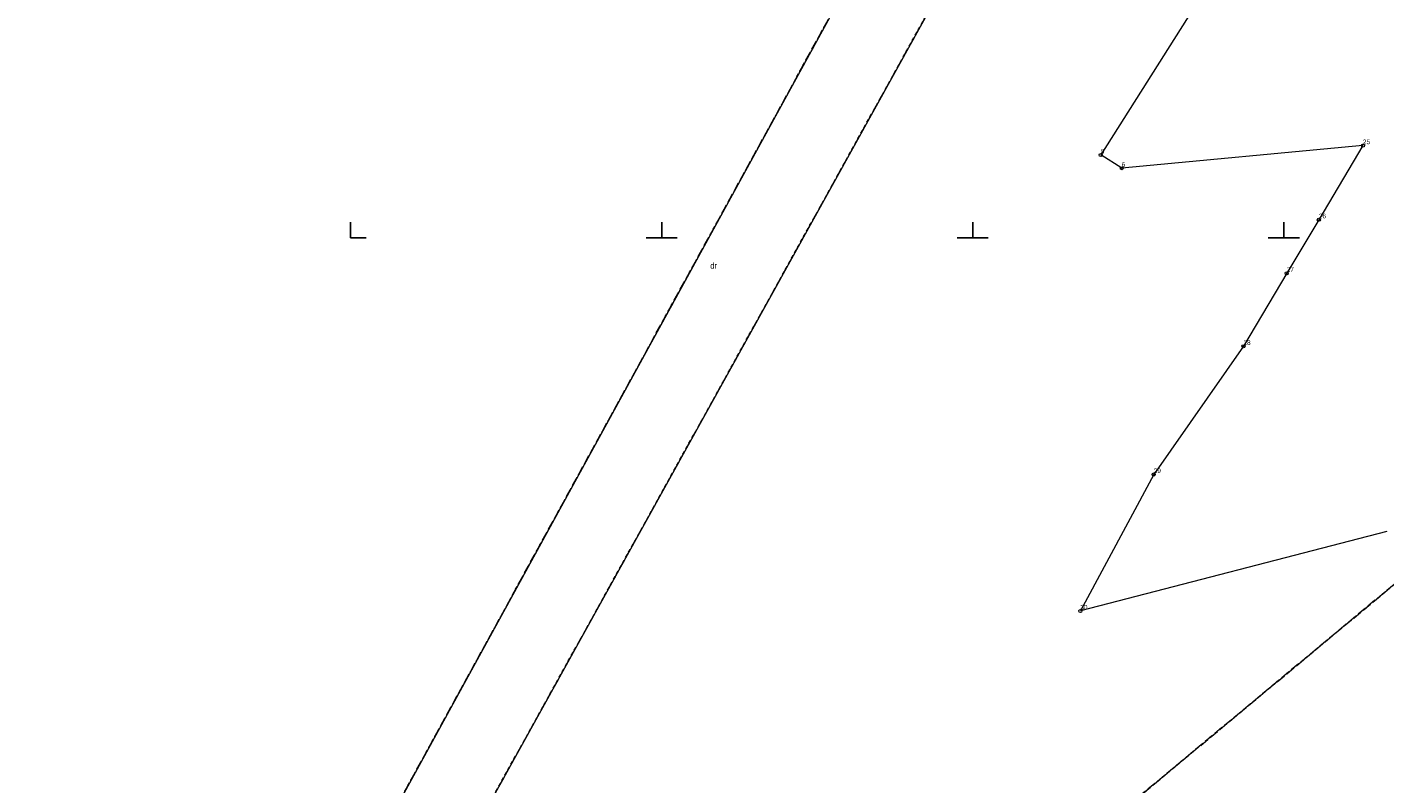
# Model space of a CAD drawing. Header units: metres. Extents: x 5590113 to 5596324, y 5910954 to 5916249.
# Tile 112 of 256: x 5592348 to 5592566, y 5913662 to 5913784. Entities that reach past the tile are written whole.
import ezdxf
from ezdxf.enums import TextEntityAlignment as Align

# ---------------------------------------------------------------- set-up
doc = ezdxf.new("R2010")
doc.units = ezdxf.units.M
for name, pattern in [('219-500', [0]), ('egkk-500', [2, 1.5, -0.5]), ('egug-500', [1, 0.5, -0.5])]:
    doc.linetypes.add(name, pattern=pattern)
doc.layers.get('0').update_dxf_attribs({"color": 2, "lineweight": 5})
doc.styles.get("Standard").update_dxf_attribs({"font": 'Working1250', "width": 0.75})

# ---------------------------------------------------------------- blocks, each defined once
blk = doc.blocks.new('202')
at = {"color": 0, "linetype": 'Continuous', "lineweight": 0}
blk.add_circle((0, 0), 0.25, dxfattribs=at)
blk = doc.blocks.new('RAMKA500K')
at = {"color": 0}
for p, q in [((0, 0), (0, 2.5)), ((50, 0), (50, 2.5)), ((100, 0), (100, 2.5)), ((150, 0), (150, 2.5)), ((0, 0), (2.5, 0)), ((47.5, 0), (52.5, 0)), ((97.5, 0), (102.5, 0)), ((147.5, 0), (152.5, 0))]:
    blk.add_line(p, q, dxfattribs=at)

msp = doc.modelspace()

# ---------------------------------------------------------------- linework, layer by layer
at = {"layer": '217-kontur klasyfikacyjny', "color": 92, "linetype": 'egkk-500', "lineweight": 18, "flags": 128}
for points in [[(5592510.87, 5913818.84), (5592380.19, 5913583.16)], [(5592340.41, 5913536.58), (5592484.85, 5913799.79)], [(5592484.36, 5913624.93), (5592595.4, 5913717.31)], [(5592595.4, 5913717.31), (5592484.36, 5913624.93)]]:
    msp.add_lwpolyline(points, dxfattribs=at)
at = {"layer": '218-kontur użytku gruntowego', "color": 3, "linetype": 'egug-500', "lineweight": 18, "flags": 128}
for points in [[(5592380.19, 5913583.16), (5592510.87, 5913818.84)], [(5592510.87, 5913818.84), (5592380.19, 5913583.16)], [(5592340.41, 5913536.58), (5592484.85, 5913799.79)], [(5592484.85, 5913799.79), (5592340.41, 5913536.58)], [(5592484.36, 5913624.93), (5592595.4, 5913717.31)], [(5592595.4, 5913717.31), (5592484.36, 5913624.93)]]:
    msp.add_lwpolyline(points, dxfattribs=at)
at = {"layer": '219-działka ewidencyjna', "color": 7, "linetype": '219-500', "lineweight": 18, "flags": 128}
for points in [[(5592583.08, 5913862.1), (5592520.57, 5913763.31)], [(5592510.87, 5913818.84), (5592380.19, 5913583.16)], [(5592484.85, 5913799.79), (5592340.41, 5913536.58)], [(5592562.71, 5913764.82), (5592523.95, 5913761.18)], [(5592562.71, 5913764.82), (5592555.63, 5913752.9)], [(5592523.95, 5913761.18), (5592520.57, 5913763.31)], [(5592555.63, 5913752.9), (5592550.47, 5913744.29)], [(5592550.47, 5913744.29), (5592543.52, 5913732.56)], [(5592543.52, 5913732.56), (5592529.09, 5913711.96)], [(5592529.09, 5913711.96), (5592517.29, 5913690.02)], [(5592566.53, 5913702.77), (5592517.29, 5913690.02)]]:
    msp.add_lwpolyline(points, dxfattribs=at)

# ---------------------------------------------------------------- block references
at = {"layer": '202-punkt graniczny', "color": 7, "linetype": 'CONTINUOUS', "lineweight": 18}
for p in [(5592562.71, 5913764.82), (5592520.57, 5913763.31), (5592523.95, 5913761.18), (5592555.63, 5913752.9), (5592550.47, 5913744.29), (5592543.52, 5913732.56), (5592529.09, 5913711.96), (5592517.29, 5913690.02)]:
    msp.add_blockref('202', p, dxfattribs=at)
at = {"layer": 'Wstawianie ramki sekcyjnej z opisem', "color": 7, "linetype": 'CONTINUOUS', "lineweight": 13}
msp.add_blockref('RAMKA500K', (5592400, 5913750), dxfattribs=at)

# ---------------------------------------------------------------- texts
at = {"layer": '202-punkt graniczny-Atr103', "color": 7, "width": 0.9}
for s, p in [('25', (5592562.71, 5913764.82)), ('25', (5592562.71, 5913764.82)), ('5', (5592520.57, 5913763.31)), ('5', (5592520.57, 5913763.31)), ('6', (5592523.95, 5913761.18)), ('6', (5592523.95, 5913761.18)), ('26', (5592555.63, 5913752.9)), ('26', (5592555.63, 5913752.9)), ('27', (5592550.47, 5913744.29)), ('27', (5592550.47, 5913744.29)), ('28', (5592543.52, 5913732.56)), ('28', (5592543.52, 5913732.56)), ('29', (5592529.09, 5913711.96)), ('29', (5592529.09, 5913711.96)), ('30', (5592517.29, 5913690.02)), ('30', (5592517.29, 5913690.02))]:
    msp.add_text(s, height=0.75, dxfattribs=at).set_placement(p, align=Align.BOTTOM_LEFT)
at = {"layer": '210-oznaczenie konturu użytku gruntowego', "color": 3, "linetype": 'CONTINUOUS', "lineweight": 18, "width": 0.79}
msp.add_text('dr', height=1, dxfattribs=at).set_placement((5592457.81, 5913745.02))

doc.saveas('drawing.dxf')
